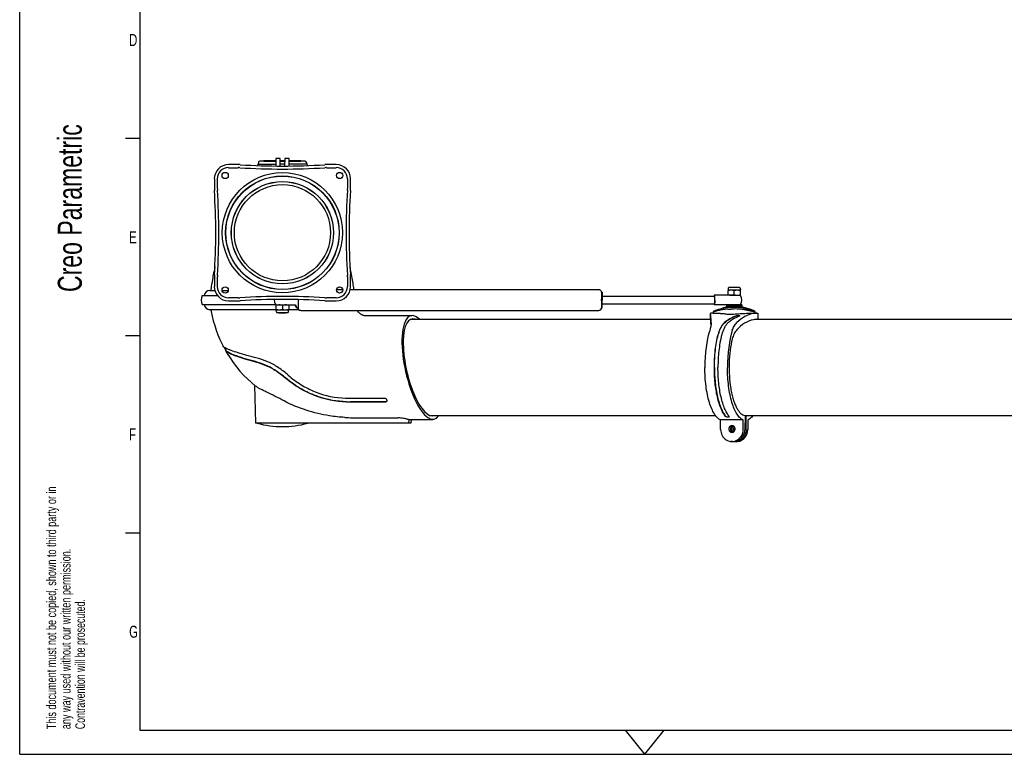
# Model space of a CAD drawing. Extents: x 0 to 420, y 0 to 297.
# Tile 1 of 14: x 0 to 205, y 0 to 153. Entities that reach past the tile are written whole.
import ezdxf

# ---------------------------------------------------------------- set-up
doc = ezdxf.new("R2010")
doc.units = 0
doc.header["$LTSCALE"] = 23.1
for name, color, linetype in [('100001_DXF_CONTINUOUS_LINE', 7, 'CONTINUOUS'), ('100003_DXF_CONTINUOUS_LINE', 7, 'CONTINUOUS'), ('100188_DXF_CONTINUOUS_LINE', 7, 'CONTINUOUS'), ('100249_DXF_CONTINUOUS_LINE', 7, 'CONTINUOUS'), ('100332_DXF_FORMAT', 7, 'CONTINUOUS'), ('100337_DXF_CONTINUOUS_LINE', 7, 'CONTINUOUS'), ('100935_DXF_CONTINUOUS_LINE', 7, 'CONTINUOUS'), ('100940_DXF_CONTINUOUS_LINE', 7, 'CONTINUOUS'), ('100945_DXF_CONTINUOUS_LINE', 7, 'CONTINUOUS'), ('105-5481_DXF_CONTINUOUS_LI', 7, 'CONTINUOUS'), ('9900420_DXF_CONTINUOUS_LIN', 7, 'CONTINUOUS'), ('9903861_DXF_CONTINUOUS_LIN', 7, 'CONTINUOUS'), ('GAS_SPRING_BDXF_CONTINUOUS', 7, 'CONTINUOUS'), ('LOCK_NUT_M8_DXF_CONTINUOUS', 7, 'CONTINUOUS')]:
    doc.layers.add(name, color=color, linetype=linetype)
doc.styles.get("Standard").update_dxf_attribs({"font": 'txt', "width": 0.7})

# ---------------------------------------------------------------- blocks, each defined once
blk = doc.blocks.new('SYMBOL_16_BL0', base_point=(7.49, 145.42))
at = {"layer": '100332_DXF_FORMAT', "color": 7, "linetype": 'CONTINUOUS'}
for q in [(0, 14.98), (14.98, 0)]:
    blk.add_line((0, 0), q, dxfattribs=at)
for s, height, width, p in [('Denna ritning får ej utan vårt medgivande kopieras, eller', 1.9979, 0.687469, (7.64, 212.55)), ('eljest obehörigen användas. Överträdelse härav beivras', 1.9979, 0.686067, (10.63, 212.55)), ('med stöd av gällande lag.', 1.9979, 0.696, (13.63, 212.55)), ('Creo Parametric', 4.9947, 0.71746, (12.92, 96.09)), ('This document must not be copied, shown to third party or in', 1.9979, 0.704762, (7.58, 5.22)), ('any way used without our written permission.', 1.9979, 0.705628, (10.58, 5.22)), ('Contravention will be prosecuted.', 1.9979, 0.684704, (13.57, 5.22))]:
    blk.add_text(s, height=height, rotation=90, dxfattribs=dict(at, width=width)).set_placement(p)

msp = doc.modelspace()

# ---------------------------------------------------------------- linework, layer by layer
at = {"layer": '100001_DXF_CONTINUOUS_LINE', "color": 7, "linetype": 'CONTINUOUS'}
for p, q in [((39.54, 96.42), (40.59, 96.42)), ((42.1, 96.42), (43.38, 96.42)), ((53.34, 92.42), (39.54, 92.42)), ((58.04, 92.42), (55.94, 92.42)), ((71.55, 91.22), (81.61, 91.22)), ((42.47, 84.67), (42.59, 84.45)), ((42.59, 84.45), (42.72, 84.21)), ((42.72, 84.21), (42.84, 83.98)), ((42.84, 83.98), (42.85, 83.96)), ((42.85, 83.95), (42.85, 83.96)), ((48.83, 76.73), (49.04, 68.82)), ((67.78, 74.04), (67.87, 74.03)), ((68.58, 74.03), (75.86, 74.03)), ((68.79, 73.25), (76.07, 73.25)), ((76.09, 73.28), (68.8, 73.28)), ((70.69, 69.92), (78.74, 69.92)), ((81.38, 68.82), (49.04, 68.82)), ((80.95, 68.82), (80.97, 69.62)), ((80.97, 69.62), (85.93, 69.62)), ((81.4, 69.62), (81.38, 68.82))]:
    msp.add_line(p, q, dxfattribs=at)
for points in [[(40.59, 101.3), (40.57, 101.2), (40.49, 100.83), (40.41, 100.46), (40.34, 100.09), (40.27, 99.72), (40.2, 99.36), (40.14, 99), (40.08, 98.65), (40.02, 98.3), (39.96, 97.96), (39.9, 97.62), (39.85, 97.29), (39.8, 96.96), (39.76, 96.64), (39.73, 96.42)], [(69.52, 96.63), (69.52, 96.64), (69.48, 96.96), (69.43, 97.29), (69.37, 97.62), (69.32, 97.96), (69.26, 98.3), (69.2, 98.65), (69.14, 99), (69.08, 99.36), (69.01, 99.72), (68.94, 100.09), (68.86, 100.46), (68.79, 100.83), (68.71, 101.2), (68.69, 101.3)], [(39.76, 92.42), (39.82, 92.06), (40.02, 91.1), (40.27, 90.12), (40.56, 89.14), (40.88, 88.18), (41.24, 87.2), (41.65, 86.22), (42.1, 85.26), (42.32, 84.82)], [(71.56, 91.22), (71.55, 91.22), (71.53, 91.22), (71.49, 91.23), (71.44, 91.24), (71.38, 91.26), (71.31, 91.28), (71.23, 91.32), (71.14, 91.36), (71.05, 91.41), (70.96, 91.47), (70.86, 91.53), (70.77, 91.6), (70.68, 91.68), (70.59, 91.76), (70.51, 91.84), (70.42, 91.92), (70.35, 92.01), (70.27, 92.1), (70.2, 92.19), (70.18, 92.23)], [(42.81, 83.93), (43.15, 83.33), (43.75, 82.38), (44.39, 81.45), (45.08, 80.54), (45.8, 79.67), (46.57, 78.82), (47.37, 78.02), (48.2, 77.26), (49.05, 76.55)]]:
    msp.add_lwpolyline(points, dxfattribs=at)
for centre, radius, start, end in [((39.54, 95.22), 1.2, 90, 172.8136), ((39.54, 93.62), 1.2, 187.1864, 270), ((43.01, 84.04), 0.24, 205.2907, 209.4445), ((68.58, 139.98), 65.95, 269.3874, 270.0002), ((68.79, 136.25), 63, 269.2715, 270.0006), ((68.8, 135.95), 62.67, 269.2681, 270.0011), ((92.33, 78.05), 16.59, 195.1714, 195.7287), ((76.17, 73.48), 0.206, 337.084, 345.5247), ((70.66, 119.6), 49.67, 266.5, 270.0354), ((54.64, 88.12), 20, 254.7519, 285.2481)]:
    msp.add_arc(centre, radius, start, end, dxfattribs=at)
for centre, major_axis, ratio, start_param, end_param in [((83.77, 80.42), (-2.42, 10.77), 0.327316, 5.823198, 9.737793), ((83.77, 80.42), (-2.27, 10.07), 0.327316, -0.213507, 3.20813), ((81.24, 80.42), (0.31, 10.8), 0.36637, -3.236671, -3.131175)]:
    msp.add_ellipse(centre, major_axis=major_axis, ratio=ratio, start_param=start_param, end_param=end_param, dxfattribs=at)
for points, knots in [([(42.39, 84.73), (42.38, 84.74), (42.36, 84.77), (42.34, 84.8), (42.32, 84.82)], [0, 0, 0, 0, 0.285065, 1, 1, 1, 1]), ([(55.84, 78.81), (55.21, 79.36), (54.21, 80.16), (52.77, 81.03), (51.3, 81.74), (49.45, 82.36), (47.35, 82.9), (45.54, 83.39), (44.25, 83.82), (43.43, 84.15), (42.97, 84.36), (42.63, 84.54), (42.45, 84.67), (42.39, 84.73)], [0, 0, 0, 0, 0.170664, 0.25559, 0.339527, 0.501127, 0.648923, 0.776958, 0.880616, 0.922019, 0.955897, 0.98193, 1, 1, 1, 1]), ([(42.8, 84.06), (42.79, 84.04), (42.78, 84), (42.79, 83.96), (42.8, 83.94)], [0, 0, 0, 0, 0.466465, 1, 1, 1, 1]), ([(42.81, 83.93), (42.84, 83.87), (42.97, 83.74), (43.24, 83.57), (43.62, 83.37), (44.11, 83.14), (44.71, 82.91), (45.7, 82.55), (47.16, 82.12), (49.12, 81.58), (50.88, 81), (52.29, 80.33), (53.69, 79.5), (54.66, 78.74), (55.28, 78.21)], [0, 0, 0, 0, 0.014896, 0.037859, 0.069062, 0.108227, 0.15496, 0.208774, 0.335471, 0.483846, 0.648583, 0.735092, 0.823022, 1, 1, 1, 1]), ([(42.96, 83.83), (42.95, 83.84), (42.91, 83.88), (42.87, 83.92), (42.85, 83.95)], [0, 0, 0, 0, 0.300999, 1, 1, 1, 1]), ([(55.29, 78.23), (54.7, 78.74), (53.53, 79.66), (51.6, 80.75), (49.54, 81.5), (47.46, 82.06), (45.64, 82.6), (44.29, 83.1), (43.46, 83.49), (43.08, 83.72), (42.96, 83.83)], [0, 0, 0, 0, 0.172271, 0.325433, 0.485198, 0.651515, 0.797325, 0.902315, 0.966288, 1, 1, 1, 1]), ([(67.99, 73.26), (65.71, 73.29), (62.25, 74.03), (58.09, 76.07), (56.17, 77.44), (55.28, 78.21)], [0, 0, 0, 0, 0.492224, 0.745966, 1, 1, 1, 1]), ([(68, 73.29), (66.02, 73.31), (62.76, 73.93), (58.52, 75.82), (56.33, 77.34), (55.29, 78.23)], [0, 0, 0, 0, 0.428263, 0.703947, 1, 1, 1, 1]), ([(55.84, 78.81), (56.67, 78.07), (58.47, 76.75), (62.37, 74.79), (65.64, 74.06), (67.78, 74.04)], [0, 0, 0, 0, 0.25438, 0.508136, 1, 1, 1, 1]), ([(55.01, 73.44), (54.39, 73.77), (53.19, 74.39), (51.7, 75.11), (50.64, 75.63), (49.98, 75.97), (49.46, 76.26), (49.16, 76.46), (49.05, 76.55)], [0, 0, 0, 0, 0.313562, 0.605163, 0.733014, 0.843731, 0.933722, 1, 1, 1, 1]), ([(75.86, 74.03), (75.96, 74.03), (76.16, 73.97), (76.29, 73.8), (76.32, 73.71)], [0, 0, 0, 0, 0.520441, 1, 1, 1, 1]), ([(67.63, 70.02), (66.56, 70.08), (62.21, 70.55), (57.93, 71.89), (55.01, 73.44)], [0, 0, 0, 0, 0.243969, 1, 1, 1, 1]), ([(76.36, 73.4), (76.34, 73.36), (76.25, 73.27), (76.13, 73.25), (76.07, 73.25)], [0, 0, 0, 0, 0.45796, 1, 1, 1, 1]), ([(76.09, 73.28), (76.14, 73.28), (76.25, 73.3), (76.33, 73.37), (76.36, 73.41)], [0, 0, 0, 0, 0.535587, 1, 1, 1, 1]), ([(76.36, 73.56), (76.36, 73.55), (76.37, 73.51), (76.37, 73.46), (76.36, 73.43)], [0, 0, 0, 0, 0.261934, 1, 1, 1, 1]), ([(80.55, 69.68), (80.46, 69.71), (80.21, 69.77), (79.61, 69.87), (79.1, 69.92), (78.74, 69.92)], [0, 0, 0, 0, 0.164355, 0.410473, 1, 1, 1, 1])]:
    msp.add_open_spline(points, degree=3, knots=knots, dxfattribs=at)
at = {"layer": '100003_DXF_CONTINUOUS_LINE', "color": 7, "linetype": 'CONTINUOUS'}
for p, q in [((81.29, 90.42), (143.68, 90.42)), ((153.31, 90.42), (214.05, 90.42)), ((85.29, 70.42), (144.69, 70.42)), ((150.86, 70.42), (210.06, 70.42))]:
    msp.add_line(p, q, dxfattribs=at)
at = {"layer": '100188_DXF_CONTINUOUS_LINE', "color": 7, "linetype": 'CONTINUOUS'}
for p, q in [((54.15, 123.86), (53.25, 123.83)), ((53.25, 123.83), (53.25, 122.29)), ((54.2, 122.28), (54.15, 123.86)), ((55.13, 123.86), (55.07, 122.28)), ((56.03, 123.83), (55.13, 123.86)), ((56.03, 122.29), (56.03, 123.83)), ((147.01, 93.12), (147, 92.93)), ((147.02, 92.94), (147, 92.94)), ((147.01, 93.12), (150.21, 93.12)), ((150.2, 92.86), (150.2, 92.86)), ((150.22, 92.93), (150.21, 93.12)), ((150.22, 92.93), (150.22, 92.93)), ((152.67, 92.19), (152.66, 92.19)), ((152.71, 92.19), (152.7, 92.19)), ((152.7, 92.16), (152.7, 92.16)), ((143.68, 91.64), (143.68, 91.63)), ((143.68, 90.34), (143.68, 91.63)), ((143.68, 90.33), (143.68, 90.34)), ((144.23, 91.72), (143.91, 91.72)), ((144.3, 92.05), (144.25, 91.98)), ((144.25, 91.98), (144.25, 91.95)), ((144.25, 91.98), (144.25, 91.98)), ((144.33, 92.1), (144.3, 92.05)), ((152.59, 92.12), (152.58, 92.12)), ((152.97, 91.98), (152.88, 92.1)), ((153.31, 91.72), (152.94, 91.72)), ((152.97, 91.95), (152.97, 91.98)), ((152.97, 91.98), (152.97, 91.98)), ((153.54, 91.64), (153.54, 90.42)), ((144.47, 80.41), (144.47, 80.42)), ((144.49, 80.42), (144.49, 80.41)), ((145.22, 80.42), (145.22, 80.41)), ((147.32, 70.08), (147.33, 70.13)), ((150.86, 70.43), (150.82, 67.48)), ((151.1, 67.48), (151.06, 70.42)), ((145.78, 67.52), (145.78, 69.51)), ((150.48, 69.51), (145.78, 69.51)), ((150.48, 67.52), (150.48, 69.51)), ((151.43, 69.51), (151.43, 67.52)), ((148.22, 65), (147.91, 65.03)), ((149.31, 65.03), (149, 65))]:
    msp.add_line(p, q, dxfattribs=at)
for points in [[(147, 92.94), (146.87, 92.91), (146.76, 92.89), (146.64, 92.86), (146.54, 92.84), (146.44, 92.81), (146.35, 92.79), (146.25, 92.76), (146.15, 92.74)], [(151.06, 92.74), (150.97, 92.76), (150.87, 92.79), (150.77, 92.81), (150.68, 92.84), (150.57, 92.86), (150.46, 92.89), (150.34, 92.91), (150.22, 92.94)], [(144.25, 91.95), (144.23, 91.81), (144.23, 91.72)], [(152.99, 91.72), (152.98, 91.81), (152.97, 91.95)]]:
    msp.add_lwpolyline(points, dxfattribs=at)
for centre, radius, start, end in [((150.75, 87.47), 5.11, 68.0313, 68.6294), ((151.11, 88.37), 4.14, 67.5918, 68.0251), ((152.67, 92.38), 0.227, 268.4103, 269.9434), ((151.32, 88.87), 3.6, 67.31, 67.588), ((153.53, 96.25), 4.23, 256.4711, 257.0707), ((141.62, 89.66), 2.19, 359.9813, 2.1003), ((147.54, 70.18), 0.0484, 352.9002, 357.1196), ((148.44, 67.21), 2.22, 264.2162, 284.2), ((148.78, 67.2), 2.21, 265.6593, 275.8166), ((148.43, 67.24), 2.26, 284.1809, 285.8527), ((148.78, 67.2), 2.21, 275.8427, 285.9477)]:
    msp.add_arc(centre, radius, start, end, dxfattribs=at)
for centre, major_axis, ratio, start_param, end_param in [((143.65, 80.42), (0, 11.3), 0.025373, -0.601063, -0.126332), ((143.65, 80.42), (0, 10), 0.026065, 5.783185, 6.144142), ((153.57, 80.42), (0, 11.3), 0.691253, 0.126332, 0.601063), ((153.57, 80.42), (0, 10), 0.710105, 0.139043, 0.671385), ((146.26, 80.42), (0, 11.3), 0.33294, 0.820231, 1.570796), ((150.96, 80.42), (0, 11.3), 0.33294, 0.820231, 1.570796), ((148.47, 67.62), (0.071, 0.697), 0.938558, 0.361023, 2.983258), ((148.74, 67.62), (-0.071, 0.697), 0.938558, 0.381395, 2.55662), ((148.13, 67.52), (0, 2.5), 0.93912, 1.570796, 4.712389), ((149.08, 67.52), (0, 2.5), 0.93912, -3.045999, -1.570796)]:
    msp.add_ellipse(centre, major_axis=major_axis, ratio=ratio, start_param=start_param, end_param=end_param, dxfattribs=at)
for points, knots in [([(144.33, 92.1), (144.34, 92.11), (144.37, 92.13), (144.43, 92.16), (144.51, 92.2), (144.58, 92.22), (144.61, 92.23)], [0, 0, 0, 0, 0.128498, 0.355395, 0.65367, 1, 1, 1, 1]), ([(144.61, 92.23), (144.73, 92.28), (144.98, 92.37), (145.49, 92.54), (145.89, 92.67), (146.15, 92.74)], [0, 0, 0, 0, 0.239175, 0.493077, 1, 1, 1, 1]), ([(144.68, 92.13), (144.96, 92.21), (145.39, 92.31), (145.96, 92.44), (146.35, 92.51), (146.71, 92.56), (147.06, 92.57), (147.45, 92.56), (147.73, 92.55), (147.88, 92.55)], [0, 0, 0, 0, 0.273041, 0.407891, 0.532794, 0.641214, 0.743616, 0.859385, 1, 1, 1, 1]), ([(146.15, 92.74), (146.24, 92.76), (146.56, 92.85), (146.88, 92.91), (147.12, 92.93)], [0, 0, 0, 0, 0.274789, 1, 1, 1, 1]), ([(147.2, 92.96), (147.17, 92.96), (147.1, 92.95), (147.04, 92.94), (147.02, 92.94)], [0, 0, 0, 0, 0.630923, 1, 1, 1, 1]), ([(147.12, 92.93), (147.18, 92.93), (147.48, 92.95), (147.78, 92.93), (148.01, 92.93)], [0, 0, 0, 0, 0.220586, 1, 1, 1, 1]), ([(148.06, 92.96), (147.97, 92.96), (147.69, 92.96), (147.4, 92.97), (147.2, 92.96)], [0, 0, 0, 0, 0.303104, 1, 1, 1, 1]), ([(152.92, 91.97), (152.86, 91.97), (152.71, 91.99), (152.45, 92.03), (152.14, 92.1), (151.71, 92.19), (151.17, 92.31), (150.52, 92.43), (149.86, 92.53), (149.2, 92.57), (148.54, 92.56), (148.1, 92.55), (147.88, 92.55)], [0, 0, 0, 0, 0.034594, 0.090115, 0.154534, 0.22011, 0.350248, 0.480613, 0.61168, 0.741105, 0.871034, 1, 1, 1, 1]), ([(149.12, 92.93), (148.94, 92.94), (148.57, 92.94), (148.2, 92.93), (148.01, 92.93)], [0, 0, 0, 0, 0.504246, 1, 1, 1, 1]), ([(148.06, 92.96), (148.25, 92.96), (148.62, 92.97), (148.99, 92.96), (149.18, 92.96)], [0, 0, 0, 0, 0.500591, 1, 1, 1, 1]), ([(150.19, 92.78), (149.93, 92.84), (149.57, 92.9), (149.21, 92.92), (149.12, 92.93)], [0, 0, 0, 0, 0.750775, 1, 1, 1, 1]), ([(149.18, 92.96), (149.24, 92.96), (149.46, 92.95), (149.68, 92.94), (149.84, 92.93)], [0, 0, 0, 0, 0.28206, 1, 1, 1, 1]), ([(149.84, 92.93), (149.87, 92.93), (149.96, 92.93), (150.06, 92.93), (150.12, 92.93)], [0, 0, 0, 0, 0.305813, 1, 1, 1, 1]), ([(150.22, 92.93), (150.22, 92.93), (150.21, 92.93), (150.19, 92.93), (150.16, 92.93), (150.14, 92.93), (150.12, 92.93)], [0, 0, 0, 0, 0.06871, 0.257332, 0.568401, 1, 1, 1, 1]), ([(152.54, 92.13), (152.34, 92.18), (151.95, 92.3), (151.37, 92.47), (150.79, 92.64), (150.39, 92.74), (150.19, 92.78)], [0, 0, 0, 0, 0.248724, 0.499639, 0.749022, 1, 1, 1, 1]), ([(150.2, 92.86), (150.2, 92.87), (150.22, 92.88), (150.25, 92.88), (150.29, 92.88), (150.32, 92.88)], [0, 0, 0, 0, 0.107865, 0.321936, 1, 1, 1, 1]), ([(150.23, 92.84), (150.23, 92.84), (150.22, 92.85), (150.21, 92.86), (150.2, 92.86)], [0, 0, 0, 0, 0.375044, 1, 1, 1, 1]), ([(152.59, 92.16), (152.5, 92.18), (152.28, 92.23), (151.79, 92.39), (151.28, 92.55), (150.82, 92.68), (150.57, 92.74), (150.38, 92.8), (150.27, 92.82), (150.23, 92.84)], [0, 0, 0, 0, 0.109243, 0.277936, 0.631268, 0.760703, 0.865321, 0.945708, 1, 1, 1, 1]), ([(150.54, 92.86), (150.52, 92.87), (150.44, 92.88), (150.37, 92.88), (150.32, 92.88)], [0, 0, 0, 0, 0.294907, 1, 1, 1, 1]), ([(151.13, 92.72), (151.02, 92.75), (150.83, 92.8), (150.63, 92.85), (150.54, 92.86)], [0, 0, 0, 0, 0.559813, 1, 1, 1, 1]), ([(152.61, 92.23), (152.49, 92.28), (152.24, 92.37), (151.72, 92.54), (151.33, 92.67), (151.06, 92.74)], [0, 0, 0, 0, 0.239175, 0.493077, 1, 1, 1, 1]), ([(152.54, 92.25), (152.42, 92.3), (152.16, 92.39), (151.69, 92.55), (151.34, 92.66), (151.13, 92.72)], [0, 0, 0, 0, 0.263157, 0.561046, 1, 1, 1, 1]), ([(152.66, 92.19), (152.65, 92.2), (152.61, 92.22), (152.57, 92.23), (152.54, 92.25)], [0, 0, 0, 0, 0.191899, 1, 1, 1, 1]), ([(152.63, 92.16), (152.63, 92.16), (152.62, 92.16), (152.6, 92.16), (152.59, 92.16)], [0, 0, 0, 0, 0.228553, 1, 1, 1, 1]), ([(152.7, 92.16), (152.7, 92.17), (152.69, 92.18), (152.68, 92.18), (152.67, 92.19)], [0, 0, 0, 0, 0.301554, 1, 1, 1, 1]), ([(152.67, 92.15), (152.67, 92.15), (152.68, 92.15), (152.69, 92.15), (152.69, 92.16)], [0, 0, 0, 0, 0.316544, 1, 1, 1, 1]), ([(152.69, 92.16), (152.69, 92.16), (152.7, 92.16), (152.7, 92.16), (152.7, 92.16)], [0, 0, 0, 0, 0.5558, 1, 1, 1, 1]), ([(152.78, 92.16), (152.77, 92.16), (152.75, 92.17), (152.73, 92.19), (152.71, 92.19)], [0, 0, 0, 0, 0.234703, 1, 1, 1, 1]), ([(152.88, 92.1), (152.88, 92.11), (152.84, 92.13), (152.8, 92.15), (152.78, 92.16)], [0, 0, 0, 0, 0.359332, 1, 1, 1, 1]), ([(143.91, 91.72), (143.88, 91.72), (143.82, 91.72), (143.75, 91.71), (143.7, 91.68), (143.68, 91.66), (143.68, 91.64)], [0, 0, 0, 0, 0.384731, 0.666946, 0.858676, 1, 1, 1, 1]), ([(144.23, 91.72), (144.23, 91.72), (144.24, 91.72), (144.25, 91.71), (144.27, 91.71), (144.3, 91.71), (144.33, 91.71), (144.39, 91.7), (144.48, 91.7), (144.59, 91.69), (144.71, 91.69), (144.84, 91.68), (145.01, 91.68), (145.23, 91.67), (145.49, 91.67), (145.75, 91.66), (146.06, 91.64), (146.42, 91.61), (146.84, 91.55), (147.3, 91.48), (147.63, 91.47), (147.82, 91.47)], [0, 0, 0, 0, 0.0013, 0.004906, 0.01081, 0.018877, 0.028888, 0.040608, 0.068229, 0.100002, 0.134245, 0.169796, 0.206051, 0.279327, 0.352206, 0.423364, 0.49146, 0.613271, 0.724859, 0.847981, 1, 1, 1, 1]), ([(144.25, 91.98), (144.25, 91.98), (144.26, 91.99), (144.27, 92), (144.28, 92)], [0, 0, 0, 0, 0.154572, 1, 1, 1, 1]), ([(144.28, 92), (144.29, 92.01), (144.34, 92.03), (144.38, 92.04), (144.42, 92.05)], [0, 0, 0, 0, 0.190431, 1, 1, 1, 1]), ([(144.42, 92.05), (144.44, 92.06), (144.53, 92.08), (144.61, 92.11), (144.68, 92.13)], [0, 0, 0, 0, 0.226216, 1, 1, 1, 1]), ([(144.47, 80.42), (144.47, 81.03), (144.5, 82.22), (144.64, 83.97), (144.88, 85.64), (145.17, 86.95), (145.48, 87.91), (145.75, 88.58), (146.1, 89.19), (146.69, 89.93), (147.7, 90.63), (148.6, 91.01), (149.06, 91.18)], [0, 0, 0, 0, 0.143223, 0.283345, 0.417411, 0.54285, 0.601876, 0.658577, 0.7137, 0.76871, 0.882705, 1, 1, 1, 1]), ([(144.49, 80.42), (144.49, 81.02), (144.52, 82.21), (144.66, 83.95), (144.9, 85.61), (145.19, 86.91), (145.49, 87.88), (145.77, 88.54), (146.11, 89.15), (146.71, 89.88), (147.71, 90.58), (148.6, 90.96), (149.07, 91.12)], [0, 0, 0, 0, 0.143126, 0.283172, 0.417234, 0.542605, 0.601575, 0.658255, 0.713397, 0.768475, 0.882579, 1, 1, 1, 1]), ([(149.58, 91.03), (149.13, 90.86), (148.47, 90.54), (147.68, 90.01), (147.15, 89.55), (146.72, 89), (146.41, 88.38), (146.16, 87.72), (145.95, 87.02), (145.78, 86.28), (145.58, 85.24), (145.39, 83.87), (145.25, 82.16), (145.22, 81.01), (145.22, 80.42)], [0, 0, 0, 0, 0.117372, 0.175721, 0.232707, 0.288189, 0.343545, 0.400405, 0.459543, 0.521117, 0.584986, 0.718573, 0.857838, 1, 1, 1, 1]), ([(147.82, 91.47), (148.26, 91.47), (148.92, 91.54), (149.81, 91.62), (150.48, 91.65), (151.15, 91.67), (151.82, 91.68), (152.36, 91.7), (152.73, 91.72), (152.88, 91.72), (152.94, 91.72)], [0, 0, 0, 0, 0.259599, 0.388599, 0.519419, 0.650621, 0.781488, 0.911318, 0.965906, 1, 1, 1, 1]), ([(149.06, 91.18), (149.16, 91.21), (149.32, 91.24), (149.52, 91.24), (149.61, 91.23), (149.65, 91.21)], [0, 0, 0, 0, 0.532151, 0.793969, 1, 1, 1, 1]), ([(149.66, 91.15), (149.62, 91.17), (149.53, 91.18), (149.33, 91.18), (149.17, 91.15), (149.07, 91.12)], [0, 0, 0, 0, 0.206254, 0.468033, 1, 1, 1, 1]), ([(149.65, 91.07), (149.64, 91.06), (149.62, 91.05), (149.6, 91.04), (149.58, 91.03)], [0, 0, 0, 0, 0.231017, 1, 1, 1, 1]), ([(149.65, 91.21), (149.66, 91.21), (149.69, 91.2), (149.73, 91.18), (149.73, 91.15)], [0, 0, 0, 0, 0.339361, 1, 1, 1, 1]), ([(149.73, 91.15), (149.73, 91.14), (149.71, 91.1), (149.67, 91.08), (149.65, 91.07)], [0, 0, 0, 0, 0.384597, 1, 1, 1, 1]), ([(149.72, 91.12), (149.72, 91.13), (149.7, 91.14), (149.69, 91.14), (149.68, 91.15)], [0, 0, 0, 0, 0.214239, 1, 1, 1, 1]), ([(152.84, 92.08), (152.81, 92.08), (152.72, 92.09), (152.64, 92.11), (152.59, 92.12)], [0, 0, 0, 0, 0.387808, 1, 1, 1, 1]), ([(152.59, 91.63), (152.73, 91.66), (152.96, 91.7), (153.21, 91.72), (153.31, 91.72)], [0, 0, 0, 0, 0.580275, 1, 1, 1, 1]), ([(153.31, 90.42), (153.21, 90.42), (152.96, 90.4), (152.73, 90.35), (152.59, 90.33)], [0, 0, 0, 0, 0.419519, 1, 1, 1, 1]), ([(152.84, 92.08), (152.85, 92.08), (152.86, 92.08), (152.88, 92.09), (152.89, 92.09), (152.89, 92.1), (152.88, 92.1)], [0, 0, 0, 0, 0.403963, 0.682111, 0.842506, 1, 1, 1, 1]), ([(152.92, 91.97), (152.93, 91.97), (152.94, 91.97), (152.97, 91.97), (152.97, 91.98)], [0, 0, 0, 0, 0.715377, 1, 1, 1, 1]), ([(153.31, 91.72), (153.34, 91.72), (153.4, 91.72), (153.47, 91.71), (153.52, 91.68), (153.54, 91.66), (153.54, 91.64)], [0, 0, 0, 0, 0.384731, 0.666946, 0.858676, 1, 1, 1, 1]), ([(143.81, 89.66), (143.81, 89.42), (143.73, 88.9), (143.59, 88.4), (143.51, 88.13)], [0, 0, 0, 0, 0.459422, 1, 1, 1, 1]), ([(148.21, 88.13), (148.3, 88.43), (148.54, 89.01), (148.93, 89.52), (149.15, 89.74)], [0, 0, 0, 0, 0.500085, 1, 1, 1, 1]), ([(149.15, 88.25), (148.92, 87.99), (148.53, 87.39), (148.29, 86.71), (148.21, 86.36)], [0, 0, 0, 0, 0.494, 1, 1, 1, 1]), ([(148.21, 86.36), (148.01, 85.58), (147.71, 83.91), (147.51, 81.32), (147.55, 78.67), (147.78, 76.51), (148.09, 74.9), (148.37, 73.82), (148.7, 72.87), (149.07, 72.05), (149.47, 71.39), (149.9, 70.88), (150.36, 70.54), (150.7, 70.44), (150.86, 70.43)], [0, 0, 0, 0, 0.141945, 0.297315, 0.456173, 0.608224, 0.678674, 0.74395, 0.803163, 0.855644, 0.901039, 0.939463, 0.971779, 1, 1, 1, 1]), ([(145.78, 69.51), (145.54, 69.6), (145.18, 69.85), (144.78, 70.29), (144.35, 70.89), (143.87, 71.85), (143.39, 73.21), (143, 74.8), (142.71, 76.57), (142.54, 78.47), (142.5, 79.76), (142.5, 80.42)], [0, 0, 0, 0, 0.066736, 0.106353, 0.15075, 0.254354, 0.37717, 0.516884, 0.670087, 0.832645, 1, 1, 1, 1]), ([(146.81, 70.23), (146.62, 70.46), (146.27, 70.99), (145.82, 71.92), (145.42, 73.04), (144.95, 74.8), (144.57, 77.28), (144.47, 79.34), (144.47, 80.41)], [0, 0, 0, 0, 0.082761, 0.180402, 0.292352, 0.417189, 0.697028, 1, 1, 1, 1]), ([(144.49, 80.41), (144.49, 79.35), (144.59, 77.3), (144.97, 74.83), (145.44, 73.07), (145.83, 71.96), (146.28, 71.04), (146.63, 70.5), (146.82, 70.28)], [0, 0, 0, 0, 0.30291, 0.582738, 0.707585, 0.819552, 0.917217, 1, 1, 1, 1]), ([(147.57, 70.23), (147.38, 70.46), (147.02, 70.99), (146.58, 71.92), (146.18, 73.04), (145.71, 74.8), (145.32, 77.28), (145.22, 79.34), (145.22, 80.41)], [0, 0, 0, 0, 0.082761, 0.180402, 0.292352, 0.417189, 0.697028, 1, 1, 1, 1]), ([(150.48, 69.51), (150.24, 69.6), (149.88, 69.85), (149.48, 70.29), (149.05, 70.89), (148.57, 71.85), (148.09, 73.21), (147.7, 74.8), (147.41, 76.57), (147.24, 78.47), (147.2, 79.76), (147.2, 80.42)], [0, 0, 0, 0, 0.066736, 0.106353, 0.15075, 0.254354, 0.37717, 0.516884, 0.670087, 0.832645, 1, 1, 1, 1]), ([(147.32, 70.08), (147.22, 70.09), (147.07, 70.11), (146.9, 70.17), (146.83, 70.21), (146.81, 70.23)], [0, 0, 0, 0, 0.574911, 0.820603, 1, 1, 1, 1]), ([(146.82, 70.28), (146.84, 70.26), (146.9, 70.21), (147.07, 70.15), (147.22, 70.13), (147.33, 70.13)], [0, 0, 0, 0, 0.179474, 0.425163, 1, 1, 1, 1]), ([(147.59, 70.18), (147.59, 70.14), (147.51, 70.11), (147.42, 70.09), (147.36, 70.09), (147.32, 70.08)], [0, 0, 0, 0, 0.349383, 0.641853, 1, 1, 1, 1]), ([(147.33, 70.13), (147.38, 70.13), (147.46, 70.14), (147.55, 70.17), (147.58, 70.19), (147.59, 70.2)], [0, 0, 0, 0, 0.613932, 0.836899, 1, 1, 1, 1]), ([(147.57, 70.23), (147.57, 70.23), (147.58, 70.21), (147.59, 70.19), (147.59, 70.18)], [0, 0, 0, 0, 0.291578, 1, 1, 1, 1]), ([(152.52, 70.42), (152.44, 70.31), (152.14, 69.94), (151.75, 69.63), (151.43, 69.51)], [0, 0, 0, 0, 0.288297, 1, 1, 1, 1]), ([(148.13, 68.32), (148.05, 68.32), (147.87, 68.29), (147.65, 68.13), (147.51, 67.9), (147.46, 67.62), (147.51, 67.35), (147.65, 67.12), (147.87, 66.96), (148.05, 66.92), (148.13, 66.92)], [0, 0, 0, 0, 0.121398, 0.244925, 0.371432, 0.5, 0.628568, 0.755075, 0.878602, 1, 1, 1, 1]), ([(148.13, 66.92), (148.22, 66.92), (148.39, 66.96), (148.61, 67.12), (148.76, 67.35), (148.81, 67.62), (148.76, 67.9), (148.61, 68.13), (148.39, 68.29), (148.22, 68.32), (148.13, 68.32)], [0, 0, 0, 0, 0.121398, 0.244925, 0.371432, 0.5, 0.628568, 0.755075, 0.878602, 1, 1, 1, 1]), ([(149.05, 65.07), (149.3, 65.14), (149.78, 65.37), (150.35, 65.94), (150.73, 66.67), (150.82, 67.21), (150.82, 67.48)], [0, 0, 0, 0, 0.243552, 0.492022, 0.744917, 1, 1, 1, 1]), ([(151.1, 67.48), (151.1, 67.21), (151.02, 66.67), (150.67, 65.94), (150.11, 65.37), (149.63, 65.14), (149.38, 65.07)], [0, 0, 0, 0, 0.256352, 0.508995, 0.756632, 1, 1, 1, 1])]:
    msp.add_open_spline(points, degree=3, knots=knots, dxfattribs=at)
for points in [[(152.66, 92.15), (152.65, 92.15), (152.64, 92.16), (152.63, 92.16)], [(149.68, 91.15), (149.67, 91.15), (149.66, 91.15), (149.66, 91.15)], [(148.61, 68.11), (148.49, 67.98), (148.36, 67.62), (148.49, 67.27), (148.61, 67.14)]]:
    msp.add_open_spline(points, degree=3, dxfattribs=at)
at = {"layer": '100249_DXF_CONTINUOUS_LINE', "color": 7, "linetype": 'CONTINUOUS'}
msp.add_circle((54.64, 108.42), 10, dxfattribs=at)
at = {"layer": '100332_DXF_FORMAT', "color": 7, "linetype": 'CONTINUOUS'}
for p, q in [((0, 0), (0, 297)), ((25, 292), (25, 5)), ((25, 128), (22, 128)), ((25, 87), (22, 87)), ((25, 46), (22, 46)), ((25, 5), (415, 5)), ((130, 0), (126, 5)), ((130, 0), (134, 5)), ((0, 0), (420, 0))]:
    msp.add_line(p, q, dxfattribs=at)
at = {"layer": '100337_DXF_CONTINUOUS_LINE', "color": 7, "linetype": 'CONTINUOUS'}
for p, q in [((37.98, 95.37), (41.14, 95.37)), ((37.98, 93.47), (53.23, 93.47))]:
    msp.add_line(p, q, dxfattribs=at)
msp.add_arc((39.85, 94.42), 2.1, 153.1035, 206.8965, dxfattribs=at)
at = {"layer": '100935_DXF_CONTINUOUS_LINE', "color": 7, "linetype": 'CONTINUOUS'}
for radius in [11.78, 11.77, 10.63, 10.62]:
    msp.add_circle((54.64, 108.42), radius, dxfattribs=at)
at = {"layer": '100940_DXF_CONTINUOUS_LINE', "color": 7, "linetype": 'CONTINUOUS'}
for radius in [12.5, 11.81, 11.8]:
    msp.add_circle((54.64, 108.42), radius, dxfattribs=at)
at = {"layer": '100945_DXF_CONTINUOUS_LINE', "color": 7, "linetype": 'CONTINUOUS'}
for p, q in [((45.47, 122.57), (43.43, 122.57)), ((43.43, 121.94), (45.47, 121.94)), ((65.85, 122.57), (63.81, 122.57)), ((63.81, 121.94), (65.85, 121.94)), ((40.48, 119.61), (40.48, 117.58)), ((41.11, 117.58), (41.11, 119.62)), ((68.17, 119.62), (68.17, 117.58)), ((68.8, 117.58), (68.8, 119.61)), ((40.48, 99.27), (40.48, 97.23)), ((41.11, 97.23), (41.11, 99.26)), ((68.17, 99.26), (68.17, 97.23)), ((68.8, 97.23), (68.8, 99.27)), ((45.47, 94.9), (43.43, 94.9)), ((43.43, 94.27), (45.47, 94.27)), ((65.85, 94.9), (63.81, 94.9)), ((63.81, 94.27), (65.85, 94.27))]:
    msp.add_line(p, q, dxfattribs=at)
for centre in [(42.74, 120.32), (66.54, 120.32), (42.74, 96.52), (66.54, 96.52)]:
    msp.add_circle(centre, 0.65, dxfattribs=at)
for centre, radius, start, end in [((43.43, 119.62), 2.96, 90.0346, 180.0346), ((43.43, 119.62), 2.33, 90.0346, 180.0346), ((45.47, 116.82), 5.76, 86.2878, 90.0346), ((45.47, 116.82), 5.13, 86.2878, 90.0346), ((54.55, 256.67), 135.02, 266.2878, 270.0397), ((54.55, 256.67), 134.39, 266.2878, 270.0399), ((54.73, 256.67), 134.39, 269.9601, 273.7122), ((54.73, 256.67), 135.02, 269.9603, 273.7122), ((63.81, 116.82), 5.76, 89.9654, 93.7122), ((63.81, 116.82), 5.13, 89.9654, 93.7122), ((65.84, 119.62), 2.96, 359.9654, 89.9654), ((65.84, 119.62), 2.33, 359.9654, 89.9654), ((46.24, 117.58), 5.76, 180.0346, 183.7881), ((-93.61, 108.32), 134.39, 0.042, 3.7881), ((46.24, 117.58), 5.13, 180.0346, 183.7881), ((-93.61, 108.32), 135.02, 0.0419, 3.7881), ((202.89, 108.32), 135.02, 176.2119, 179.9581), ((63.04, 117.58), 5.13, 356.2119, 359.9654), ((202.89, 108.32), 134.39, 176.2119, 179.958), ((63.04, 117.58), 5.76, 356.2119, 359.9654), ((-93.61, 108.52), 134.39, 356.2119, 359.958), ((-93.61, 108.52), 135.02, 356.2119, 359.9581), ((202.89, 108.52), 135.02, 180.0419, 183.7881), ((202.89, 108.52), 134.39, 180.042, 183.7881), ((46.24, 99.26), 5.76, 176.2119, 179.9654), ((46.24, 99.26), 5.13, 176.2119, 179.9654), ((63.04, 99.26), 5.13, 0.0346, 3.7881), ((63.04, 99.26), 5.76, 0.0346, 3.7881), ((43.43, 97.23), 2.96, 179.9654, 269.9654), ((43.43, 97.23), 2.33, 179.9654, 269.9654), ((65.84, 97.23), 2.96, 270.0346, 0.0346), ((65.84, 97.23), 2.33, 270.0346, 0.0346), ((45.47, 100.03), 5.13, 269.9654, 273.7122), ((45.47, 100.03), 5.76, 269.9654, 273.7122), ((54.55, -39.83), 135.02, 89.9603, 93.7122), ((54.55, -39.83), 134.39, 89.9601, 93.7122), ((54.73, -39.83), 135.02, 86.2878, 90.0397), ((54.73, -39.83), 134.39, 86.2878, 90.0399), ((63.81, 100.03), 5.76, 266.2878, 270.0346), ((63.81, 100.03), 5.13, 266.2878, 270.0346)]:
    msp.add_arc(centre, radius, start, end, dxfattribs=at)
at = {"layer": '105-5481_DXF_CONTINUOUS_LI', "color": 7, "linetype": 'CONTINUOUS'}
for p, q in [((49.65, 123.02), (49.58, 122.66)), ((50.8, 123.34), (50.8, 123.32)), ((53.25, 123.34), (50.8, 123.34)), ((50.8, 123.32), (53.25, 123.32)), ((55.11, 123.34), (54.17, 123.34)), ((54.17, 123.32), (55.11, 123.32)), ((58.48, 123.34), (56.03, 123.34)), ((56.03, 123.32), (58.48, 123.32)), ((58.48, 123.34), (58.48, 123.32)), ((59.63, 123.02), (59.69, 122.66)), ((49.58, 122.66), (53.25, 122.66)), ((55.09, 122.66), (54.19, 122.66)), ((59.69, 122.66), (56.03, 122.66))]:
    msp.add_line(p, q, dxfattribs=at)
for centre, radius, start, end in [((49.94, 122.97), 0.3, 93.7727, 169.4941), ((54.64, 51.74), 71.69, 93.0705, 93.7727), ((54.64, 51.74), 71.69, 86.2273, 86.9295), ((59.34, 122.97), 0.3, 10.5059, 86.2273), ((69.31, 119.38), 20.1, 171.1852, 171.4133), ((49.75, 122.41), 0.3, 122.6728, 171.1852), ((59.53, 122.41), 0.3, 8.8148, 57.3272), ((39.97, 119.38), 20.1, 8.5867, 8.8148)]:
    msp.add_arc(centre, radius, start, end, dxfattribs=at)
at = {"layer": '9900420_DXF_CONTINUOUS_LIN', "color": 7, "linetype": 'CONTINUOUS'}
for p, q in [((147.85, 97.03), (147.94, 97.12)), ((147.94, 97.12), (149.27, 97.12)), ((147.94, 97.12), (149.27, 97.12)), ((149.37, 97.03), (149.27, 97.12)), ((147.81, 93.12), (147.81, 93.13)), ((149.41, 93.12), (149.41, 93.13)), ((53.87, 91.82), (53.98, 91.72)), ((55.3, 91.72), (53.97, 91.72)), ((55.3, 91.72), (53.98, 91.72)), ((55.41, 91.82), (55.3, 91.72))]:
    msp.add_line(p, q, dxfattribs=at)
at = {"layer": '9900420_DXF_CONTINUOUS_LIN', "color": 2, "linetype": 'CONTINUOUS'}
for p, q in [((147.94, 97.03), (147.94, 97.12)), ((149.27, 97.03), (149.27, 97.12)), ((147.94, 93.12), (147.94, 93.13)), ((149.27, 93.12), (149.27, 93.13)), ((53.97, 91.82), (53.97, 91.72)), ((55.3, 91.82), (55.3, 91.72))]:
    msp.add_line(p, q, dxfattribs=at)
at = {"layer": '9903861_DXF_CONTINUOUS_LIN', "color": 7, "linetype": 'CONTINUOUS'}
for p, q in [((147.01, 93.43), (147.01, 93.13)), ((150.21, 93.13), (147.01, 93.13)), ((150.21, 93.43), (147.66, 93.43)), ((150.21, 93.43), (150.21, 93.13))]:
    msp.add_line(p, q, dxfattribs=at)
at = {"layer": 'GAS_SPRING_BDXF_CONTINUOUS', "color": 7, "linetype": 'CONTINUOUS'}
for p, q in [((65.9, 96.63), (67.18, 96.63)), ((68.74, 96.63), (120.45, 96.63)), ((120.96, 96.13), (121.09, 96.13)), ((121.15, 95.23), (144.51, 95.23)), ((144.56, 95.43), (144.46, 95.43)), ((148.3, 95.43), (144.56, 95.43)), ((53.26, 93.42), (57.36, 93.42)), ((57.94, 92.72), (57.69, 92.72)), ((58.44, 92.22), (120.45, 92.23)), ((120.96, 92.73), (121.09, 92.73)), ((121.15, 93.63), (144.51, 93.63)), ((144.56, 93.43), (144.46, 93.43)), ((147.66, 93.43), (144.56, 93.43))]:
    msp.add_line(p, q, dxfattribs=at)
for centre, radius, start, end in [((54.64, 94.42), 1.7, 175.5801, 180), ((54.64, 94.42), 1.7, 180.0008, 216.0327), ((16.01, 94.42), 42, 0.0008, 0.138), ((78.68, 94.43), 42.34, 0.0009, 0.1972), ((78.63, 94.43), 42.39, 359.8248, 0.0008), ((166.17, 94.73), 21.72, 178.156, 178.6838), ((148.61, 94.43), 1.6, 321.3182, 38.6826), ((119.8, 92.88), 1.17, 349.6578, 352.2098), ((167.32, 94.16), 22.87, 181.3303, 181.8314)]:
    msp.add_arc(centre, radius, start, end, dxfattribs=at)
for points, knots in [([(120.45, 96.63), (120.53, 96.63), (120.69, 96.59), (120.89, 96.4), (120.95, 96.22), (120.96, 96.13)], [0, 0, 0, 0, 0.31256, 0.618278, 1, 1, 1, 1]), ([(57.94, 92.72), (57.94, 92.72), (57.94, 92.73), (57.95, 92.74), (57.95, 92.76), (57.96, 92.8), (57.96, 92.86), (57.97, 92.93), (57.98, 93.02), (57.98, 93.12), (57.99, 93.27), (57.99, 93.49), (58, 93.78), (58, 94.1), (58.01, 94.31), (58.01, 94.42)], [0, 0, 0, 0, 0.002311, 0.006414, 0.02129, 0.045366, 0.078529, 0.120505, 0.170909, 0.229266, 0.295024, 0.446157, 0.618531, 0.805528, 1, 1, 1, 1]), ([(121.01, 94.3), (121.01, 93.98), (121.01, 93.53), (120.99, 93.01), (120.97, 92.81), (120.96, 92.73)], [0, 0, 0, 0, 0.612099, 0.839995, 1, 1, 1, 1]), ([(120.97, 96.06), (120.99, 95.86), (121, 95.36), (121.01, 94.87), (121.01, 94.57)], [0, 0, 0, 0, 0.402663, 1, 1, 1, 1]), ([(121.09, 96.13), (121.09, 96.13), (121.09, 96.11), (121.1, 96.09), (121.11, 96.05), (121.12, 95.96), (121.13, 95.82), (121.13, 95.61), (121.14, 95.36), (121.15, 95.07), (121.15, 94.75), (121.15, 94.54), (121.15, 94.43)], [0, 0, 0, 0, 0.006205, 0.021086, 0.045177, 0.078335, 0.170739, 0.29488, 0.44604, 0.618408, 0.805595, 1, 1, 1, 1]), ([(121.09, 92.73), (121.09, 92.73), (121.09, 92.74), (121.1, 92.76), (121.11, 92.8), (121.12, 92.89), (121.13, 93.03), (121.13, 93.24), (121.14, 93.49), (121.15, 93.78), (121.15, 94.1), (121.15, 94.32), (121.15, 94.43)], [0, 0, 0, 0, 0.006205, 0.021086, 0.045177, 0.078335, 0.170739, 0.29488, 0.44604, 0.618408, 0.805595, 1, 1, 1, 1]), ([(144.54, 94.43), (144.54, 94.53), (144.54, 94.68), (144.54, 94.86), (144.54, 94.98), (144.53, 95.08), (144.53, 95.15), (144.52, 95.2), (144.52, 95.22), (144.51, 95.23), (144.51, 95.23)], [0, 0, 0, 0, 0.381608, 0.554021, 0.70512, 0.829286, 0.921677, 0.978941, 0.993802, 1, 1, 1, 1]), ([(144.54, 94.43), (144.54, 94.32), (144.54, 94.18), (144.54, 93.99), (144.54, 93.87), (144.53, 93.77), (144.53, 93.7), (144.52, 93.65), (144.52, 93.63), (144.51, 93.63), (144.51, 93.63)], [0, 0, 0, 0, 0.381608, 0.554021, 0.70512, 0.829286, 0.921677, 0.978941, 0.993802, 1, 1, 1, 1]), ([(144.56, 93.43), (144.57, 93.58), (144.57, 93.92), (144.58, 94.43), (144.57, 94.94), (144.57, 95.27), (144.56, 95.43)], [0, 0, 0, 0, 0.235074, 0.5, 0.764925, 1, 1, 1, 1]), ([(57.68, 92.73), (57.67, 92.74), (57.65, 92.76), (57.61, 92.81), (57.57, 92.87), (57.51, 92.95), (57.45, 93.05), (57.36, 93.21), (57.29, 93.34), (57.25, 93.42)], [0, 0, 0, 0, 0.043169, 0.114567, 0.212149, 0.333303, 0.475247, 0.635274, 1, 1, 1, 1]), ([(57.36, 93.42), (57.38, 93.38), (57.42, 93.29), (57.48, 93.16), (57.53, 93.05), (57.58, 92.95), (57.63, 92.87), (57.65, 92.81), (57.67, 92.78), (57.68, 92.76), (57.69, 92.74), (57.69, 92.73), (57.69, 92.73)], [0, 0, 0, 0, 0.198057, 0.380518, 0.544899, 0.688589, 0.808684, 0.902244, 0.938222, 0.966608, 0.987217, 1, 1, 1, 1]), ([(57.69, 92.72), (57.69, 92.72), (57.68, 92.73), (57.68, 92.73), (57.68, 92.73)], [0, 0, 0, 0, 0.362453, 1, 1, 1, 1]), ([(57.69, 92.73), (57.69, 92.73), (57.69, 92.73), (57.69, 92.72), (57.69, 92.72)], [0, 0, 0, 0, 0.615419, 1, 1, 1, 1]), ([(58.44, 92.22), (58.36, 92.22), (58.19, 92.27), (57.99, 92.44), (57.94, 92.62), (57.92, 92.72)], [0, 0, 0, 0, 0.311849, 0.617016, 1, 1, 1, 1]), ([(120.95, 92.67), (120.93, 92.57), (120.86, 92.41), (120.66, 92.26), (120.52, 92.23), (120.45, 92.23)], [0, 0, 0, 0, 0.417117, 0.706415, 1, 1, 1, 1])]:
    msp.add_open_spline(points, degree=3, knots=knots, dxfattribs=at)
msp.add_open_spline([(120.96, 96.13), (120.96, 96.1), (120.97, 96.08), (120.97, 96.06)], degree=3, dxfattribs=at)
at = {"layer": 'LOCK_NUT_M8_DXF_CONTINUOUS', "color": 7, "linetype": 'CONTINUOUS'}
for p, q in [((147.31, 96.53), (147.31, 96.41)), ((147.31, 96.53), (149.91, 96.53)), ((147.31, 95.43), (147.31, 96.41)), ((147.35, 96.89), (147.34, 96.58)), ((149.72, 97.03), (147.49, 97.03)), ((148.61, 95.54), (148.61, 96.41)), ((149.86, 96.89), (149.88, 96.58)), ((149.91, 96.41), (149.91, 96.53)), ((149.91, 95.43), (149.91, 96.41)), ((148.3, 95.43), (149.91, 95.43)), ((53.34, 92.44), (53.34, 93.42)), ((53.34, 92.44), (53.34, 92.32)), ((55.94, 92.32), (53.34, 92.32)), ((53.38, 91.96), (53.37, 92.27)), ((54.64, 93.31), (54.64, 92.44)), ((55.89, 91.96), (55.91, 92.27)), ((55.94, 93.42), (55.94, 92.44)), ((55.94, 92.32), (55.94, 92.44)), ((53.52, 91.82), (55.75, 91.82))]:
    msp.add_line(p, q, dxfattribs=at)
for centre, radius, start, end in [((147.28, 96.58), 0.06, 297.7362, 357.7098), ((147.49, 96.89), 0.14, 90.0004, 177.7098), ((149.72, 96.89), 0.14, 2.291, 90.0004), ((149.94, 96.58), 0.06, 182.291, 242.2645), ((53.31, 92.27), 0.06, 2.2914, 62.2649), ((55.97, 92.27), 0.06, 117.7366, 177.7102), ((53.52, 91.96), 0.14, 182.2914, 270.0008), ((55.75, 91.96), 0.14, 270.0008, 357.7102)]:
    msp.add_arc(centre, radius, start, end, dxfattribs=at)
for points, knots in [([(147.31, 96.41), (147.41, 96.44), (147.63, 96.5), (147.85, 96.53), (147.96, 96.53)], [0, 0, 0, 0, 0.501873, 1, 1, 1, 1]), ([(147.96, 96.53), (148.07, 96.53), (148.29, 96.5), (148.5, 96.44), (148.61, 96.41)], [0, 0, 0, 0, 0.498127, 1, 1, 1, 1]), ([(148.61, 96.41), (148.71, 96.44), (148.93, 96.5), (149.15, 96.53), (149.26, 96.53)], [0, 0, 0, 0, 0.501873, 1, 1, 1, 1]), ([(149.26, 96.53), (149.37, 96.53), (149.59, 96.5), (149.8, 96.44), (149.91, 96.41)], [0, 0, 0, 0, 0.498127, 1, 1, 1, 1]), ([(147.31, 95.54), (147.41, 95.51), (147.63, 95.45), (147.85, 95.43), (147.96, 95.43)], [0, 0, 0, 0, 0.501873, 1, 1, 1, 1]), ([(147.96, 95.43), (148.07, 95.43), (148.29, 95.45), (148.5, 95.51), (148.61, 95.54)], [0, 0, 0, 0, 0.498127, 1, 1, 1, 1]), ([(148.61, 95.54), (148.71, 95.51), (148.93, 95.45), (149.15, 95.43), (149.26, 95.43)], [0, 0, 0, 0, 0.501873, 1, 1, 1, 1]), ([(149.26, 95.43), (149.37, 95.43), (149.59, 95.45), (149.8, 95.51), (149.91, 95.54)], [0, 0, 0, 0, 0.498127, 1, 1, 1, 1]), ([(53.99, 93.42), (53.88, 93.42), (53.66, 93.4), (53.44, 93.34), (53.34, 93.31)], [0, 0, 0, 0, 0.498127, 1, 1, 1, 1]), ([(53.99, 92.32), (53.88, 92.32), (53.66, 92.35), (53.44, 92.41), (53.34, 92.44)], [0, 0, 0, 0, 0.498127, 1, 1, 1, 1]), ([(54.64, 93.31), (54.53, 93.34), (54.32, 93.4), (54.1, 93.42), (53.99, 93.42)], [0, 0, 0, 0, 0.501873, 1, 1, 1, 1]), ([(54.64, 92.44), (54.53, 92.41), (54.32, 92.35), (54.1, 92.32), (53.99, 92.32)], [0, 0, 0, 0, 0.501873, 1, 1, 1, 1]), ([(55.29, 93.42), (55.18, 93.42), (54.96, 93.4), (54.74, 93.34), (54.64, 93.31)], [0, 0, 0, 0, 0.498127, 1, 1, 1, 1]), ([(55.29, 92.32), (55.18, 92.32), (54.96, 92.35), (54.74, 92.41), (54.64, 92.44)], [0, 0, 0, 0, 0.498127, 1, 1, 1, 1]), ([(55.94, 93.31), (55.83, 93.34), (55.62, 93.4), (55.4, 93.42), (55.29, 93.42)], [0, 0, 0, 0, 0.501873, 1, 1, 1, 1]), ([(55.94, 92.44), (55.83, 92.41), (55.62, 92.35), (55.4, 92.32), (55.29, 92.32)], [0, 0, 0, 0, 0.501873, 1, 1, 1, 1])]:
    msp.add_open_spline(points, degree=3, knots=knots, dxfattribs=at)

# ---------------------------------------------------------------- block references
at = {"layer": '100332_DXF_FORMAT', "color": 7, "linetype": 'CONTINUOUS'}
msp.add_blockref('SYMBOL_16_BL0', (7.49, 145.42), dxfattribs=at)

# ---------------------------------------------------------------- texts
at = {"layer": '100332_DXF_FORMAT', "color": 7, "linetype": 'CONTINUOUS', "char_height": 2.5, "attachment_point": 1}
for s, insert, width in [('D', (22.77, 149.73), 3.3929), ('E', (22.77, 108.73), 2.6786), ('F', (22.77, 67.73), 2.6786), ('G', (22.77, 26.73), 2.9464)]:
    msp.add_mtext(s, dxfattribs=dict(at, insert=insert, width=width))

doc.saveas('drawing.dxf')
